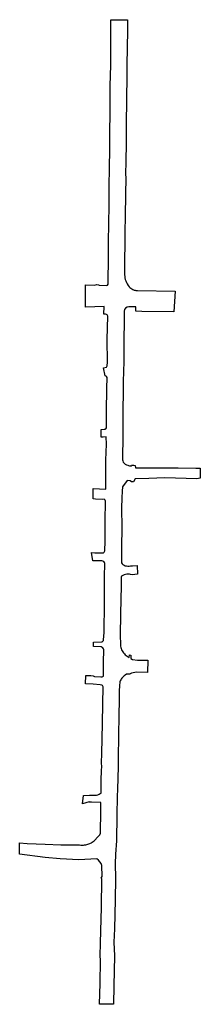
# Model space of a CAD drawing. Header units: feet. Extents: x -492 to 1466279, y -45 to 432517.
# Tile 2 of 3: x 1459335 to 1459675, y 430291 to 432142. Entities that reach past the tile are written whole.
import ezdxf

# ---------------------------------------------------------------- set-up
doc = ezdxf.new("R2010")
doc.units = ezdxf.units.FT
doc.header["$LTSCALE"] = 3.5
doc.header["$MEASUREMENT"] = 0
doc.layers.add('SURVEY NOTES', color=10, linetype='Continuous', plot=False)

msp = doc.modelspace()

# ---------------------------------------------------------------- linework, layer by layer
at = {"layer": 'SURVEY NOTES', "color": 1, "flags": 128}
msp.add_lwpolyline([(1459472.2, 431124.7), (1459470.1, 431139.9), (1459476.3, 431139.7), (1459490.7, 431139.7, 0.471037), (1459494.9, 431143.4), (1459495.4, 431161.3), (1459495.7, 431199.4), (1459496.3, 431236.7, 0.283203), (1459493.8, 431240.3), (1459489.9, 431240.1), (1459477.5, 431240.6), (1459473.3, 431240.8), (1459473.3, 431260.6), (1459496.7, 431259.4), (1459496.7, 431279.1), (1459497.1, 431293.5), (1459496.8, 431313.6), (1459497.8, 431343.9), (1459497.6, 431357.5), (1459492, 431357.2), (1459487.8, 431356.8), (1459487.8, 431371.7), (1459493.9, 431371.8, 0.44978), (1459498.1, 431375.9), (1459498.4, 431404), (1459498.9, 431450), (1459499.2, 431467.8, 0.41875), (1459495.7, 431472.4), (1459492.7, 431487.4), (1459497.8, 431488.5), (1459499.5, 431490.8), (1459499.8, 431497.8), (1459499.6, 431540.4), (1459500.5, 431584.6, 0.363043), (1459496.4, 431588.2), (1459493.4, 431588.4), (1459493.6, 431602.7), (1459458.8, 431601.5), (1459458.9, 431643.3), (1459475.9, 431642.9), (1459479, 431643.7), (1459482.9, 431643.5), (1459484, 431642.6), (1459498, 431642, 0.374452), (1459501.2, 431644.7), (1459501.4, 431662.7), (1459501.8, 431679.5), (1459501.7, 431699.9), (1459501.9, 431718.2), (1459502.5, 431764.4), (1459503.1, 431786.8), (1459503.2, 431809.5), (1459503.3, 431832.4), (1459503.6, 431859.1), (1459504.2, 431902), (1459504.3, 431926.7), (1459504.7, 431970), (1459505.3, 432019.2), (1459505.8, 432034.9), (1459506, 432058.4), (1459506.1, 432075.4), (1459506.5, 432141.8), (1459537.7, 432141.4), (1459537.5, 432121.2), (1459536.3, 432057.1), (1459536.1, 432033.1), (1459535.8, 431995.1), (1459535.4, 431941.4), (1459535.1, 431910), (1459534.3, 431874.6), (1459534.1, 431851.8), (1459534.3, 431844.1), (1459533.7, 431814.5), (1459533.2, 431771.4), (1459532.8, 431743.6), (1459532.4, 431714.3), (1459532.2, 431696.3), (1459532.2, 431680.1), (1459531.9, 431664.1), (1459532.1, 431662, 0.076404), (1459534.4, 431650.8, 0.084121), (1459540.7, 431639.8, 0.084541), (1459547.8, 431634.6, 0.064825), (1459553.2, 431632.9, 0.065304), (1459556.5, 431632.4), (1459627.6, 431631.4), (1459624.5, 431592.8), (1459564.7, 431593.5), (1459553, 431593.6), (1459553, 431602), (1459539.9, 431601.9, 0.363388), (1459531.2, 431593.8), (1459530.5, 431520.6), (1459531, 431497.2), (1459530.1, 431482.2), (1459529.6, 431459.5), (1459529.5, 431449.2), (1459529, 431400.8), (1459528.9, 431356.8), (1459528.4, 431318.5, 0.18057), (1459529.7, 431310.3, 0.224258), (1459538, 431304.4, 0.074454), (1459544.6, 431302.8), (1459545.4, 431304.6), (1459549.4, 431304.4), (1459552, 431303.7), (1459552.6, 431299.3), (1459578.3, 431299.2), (1459603.4, 431299.6), (1459633.1, 431299.3), (1459666, 431298.7), (1459674.3, 431298.7), (1459674.6, 431279.7), (1459668.1, 431278.8), (1459607.8, 431280.3), (1459578, 431279.3), (1459552.1, 431278.9), (1459548.8, 431273.2), (1459545.2, 431273.2), (1459542.8, 431275), (1459536.7, 431275.3), (1459527.9, 431263.6), (1459527.6, 431255.6), (1459527.2, 431243.2), (1459526.6, 431223.7), (1459526.7, 431186.9), (1459526.5, 431150.3), (1459526.3, 431120.7, 0.081142), (1459529.1, 431117.5, 0.141646), (1459538, 431114.6, 0.076809), (1459543.1, 431115.2), (1459547, 431115.4), (1459555.6, 431115.7), (1459556.4, 431099.4), (1459546.6, 431098.2), (1459543.2, 431099.1, 0.072911), (1459536.3, 431099.2, 0.162666), (1459526.6, 431095.7, 0.133507), (1459525.6, 431091.7), (1459525.7, 431074.6), (1459525.2, 431054.9), (1459524, 430987.7), (1459524.5, 430964.2, 0.098288), (1459527.3, 430955.2, 0.057232), (1459533.5, 430948, 0.053274), (1459540.5, 430942.6), (1459541.2, 430947.7), (1459544.2, 430947.5), (1459543.6, 430941.2), (1459546.9, 430939.2), (1459556.4, 430937.9), (1459575.6, 430937.9), (1459575.5, 430914.8), (1459554.1, 430915.4, 0.064215), (1459542.4, 430912.3), (1459541.7, 430911.4), (1459538, 430911.6), (1459535.9, 430911.3, 0.112759), (1459527.1, 430903.9, 0.111433), (1459523.4, 430896.9, 0.071132), (1459522.8, 430891.8), (1459522.8, 430890.1), (1459522.2, 430879.6), (1459521.7, 430857.2), (1459521.5, 430840), (1459520.6, 430790.1), (1459519.9, 430759.9), (1459519.8, 430737.3), (1459518.9, 430695.4), (1459518.4, 430681.3), (1459517.8, 430646.4), (1459517, 430598), (1459514.8, 430573.2), (1459514.5, 430555), (1459515.1, 430528.2), (1459514.1, 430487.6), (1459513, 430432.6), (1459512, 430407.6), (1459512.9, 430381.8), (1459512.2, 430325.5), (1459511.5, 430291.1), (1459485.2, 430290.9), (1459486.1, 430329.9), (1459486.8, 430374.2), (1459486.5, 430382), (1459487.1, 430406), (1459487.6, 430428.8), (1459488.4, 430473), (1459489.2, 430527.2), (1459488.3, 430527.9), (1459489.9, 430531.1), (1459489.6, 430552.1, 0.171996), (1459479.9, 430564.3), (1459445.8, 430562.8), (1459411.2, 430564.3), (1459382.4, 430567.1), (1459334.7, 430572.9), (1459334.7, 430594.2), (1459348.6, 430593.3), (1459382.8, 430592.2), (1459412, 430590.9), (1459447.1, 430590.4, 0.056553), (1459457, 430590.6, 0.0466), (1459464.9, 430592.4, 0.026909), (1459468.2, 430593.8, 0.029703), (1459471, 430595.4, 0.017674), (1459475, 430598), (1459482.2, 430606.1), (1459485.4, 430609.7), (1459486.6, 430612.7), (1459487.3, 430654.7), (1459487.5, 430658.4), (1459487.3, 430670.3), (1459469.7, 430670.9), (1459465.6, 430670.9), (1459465.5, 430671.4), (1459453.2, 430667.7), (1459454.7, 430683.6), (1459465.9, 430684.1), (1459470.1, 430684), (1459475, 430683.9, 0.065418), (1459479.1, 430684.2, 0.082547), (1459484, 430686.1, 0.015641), (1459488, 430688), (1459488.2, 430710.3), (1459488.8, 430732), (1459489.1, 430736), (1459488.7, 430746.4), (1459489.3, 430761.1), (1459490.1, 430792), (1459490.3, 430817.6), (1459491.2, 430857.2), (1459491.9, 430886.5, 0.207349), (1459489.4, 430891.1), (1459486.1, 430891.7), (1459472.8, 430892.5), (1459458.6, 430893.3), (1459459.1, 430909.1), (1459468.9, 430908.7), (1459472.8, 430908.6), (1459475.3, 430907.2), (1459487.6, 430906.4, 0.18415), (1459492.5, 430907.8), (1459492.5, 430919.1), (1459492.7, 430934.2), (1459493, 430957.5, 0.248917), (1459488.3, 430962.8), (1459473.8, 430963.2), (1459473.8, 430971.9), (1459488.4, 430972.1, 0.368468), (1459492.7, 430976.3), (1459493.5, 430989.6), (1459493.7, 431002.3), (1459494.1, 431032.5), (1459494.2, 431041.8), (1459494.5, 431094.4), (1459495.1, 431119.6, 0.370314), (1459489.3, 431124.5), (1459475.9, 431124.7)], format="xyb", close=True, dxfattribs=at)

doc.saveas('drawing.dxf')
